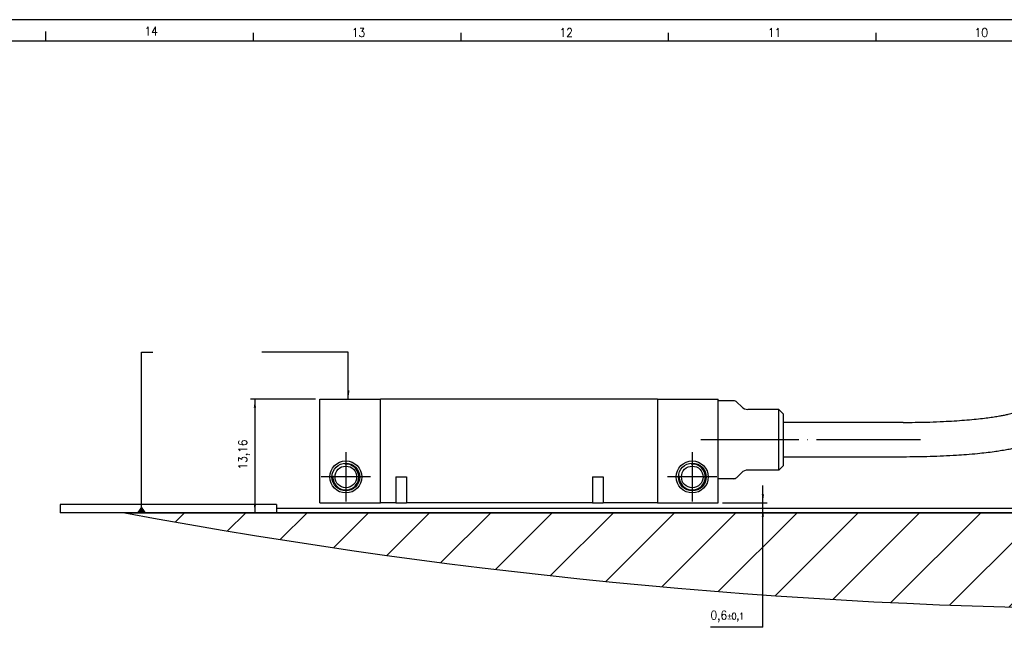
# Model space of a CAD drawing. Header units: millimetres. Extents: x -235 to 2095, y -109 to 485.
# Tile 5 of 20: x -77 to 150, y 344 to 485. Entities that reach past the tile are written whole.
import ezdxf

# ---------------------------------------------------------------- set-up
doc = ezdxf.new("R2010")
doc.units = ezdxf.units.MM
doc.linetypes.add('DOT_CENTER', pattern=[14, 12, -1, 0, -1])
doc.layers.add('1', color=7, linetype='Continuous')
doc.styles.add('CONVERTER_11', font='txt.shx', dxfattribs={"width": 0.9})
doc.dimstyles.new('ME10_DIM_13', dxfattribs={"dimtxt": 1, "dimasz": 1, "dimexe": 0.5, "dimexo": 0.5, "dimgap": 0.5, "dimtad": 1, "dimtih": 1, "dimtoh": 1, "dimdsep": 46, "dimtxsty": 'CONVERTER_11', "dimsah": 1, "dimcen": 0.09, "dimclrd": 2, "dimclre": 2, "dimclrt": 2, "dimadec": 0, "dimazin": 0, "dimtol": 1, "dimtp": 0.1, "dimtm": 0.1, "dimtfac": 0.75, "dimtdec": 0, "dimtix": 1, "dimtmove": 1, "dimatfit": 3, "dimfxl": 1, "dimtolj": 1, "dimtzin": 0, "dimarcsym": 0})
doc.dimstyles.new('ME10_DIM_14', dxfattribs={"dimtxt": 1, "dimasz": 1, "dimexe": 0.5, "dimexo": 0.5, "dimgap": 0.5, "dimtad": 1, "dimdsep": 46, "dimtxsty": 'CONVERTER_11', "dimsah": 1, "dimcen": 0.09, "dimclrd": 2, "dimclre": 2, "dimclrt": 2, "dimadec": 0, "dimazin": 0, "dimtfac": 1, "dimtdec": 4, "dimtix": 1, "dimtmove": 0, "dimatfit": 3, "dimfxl": 1, "dimtolj": 1, "dimtzin": 0, "dimarcsym": 0})
doc.dimstyles.get("Standard").update_dxf_attribs({"dimtxt": 0.18, "dimasz": 0.18, "dimexe": 0.18, "dimexo": 0.0625, "dimgap": 0.09, "dimtad": 0, "dimtih": 1, "dimtoh": 1, "dimdec": 4, "dimzin": 0, "dimdsep": 46, "dimtxsty": 'Standard', "dimcen": 0.09, "dimadec": 0, "dimazin": 0, "dimtfac": 1, "dimtdec": 4, "dimtofl": 0, "dimtmove": 0, "dimatfit": 3, "dimfxl": 1, "dimtolj": 1, "dimtzin": 0, "dimarcsym": 0})

# ---------------------------------------------------------------- blocks, each defined once
blk = doc.blocks.new('FLEJE_REGLA_EXPOSED_ADHESIVADA_1220__21', base_point=(-34, 185.42))
at = {"color": 7, "linetype": 'Continuous'}
for p, q in [((-9, 186.42), (-34, 186.42)), ((-34, 186.42), (-34, 185.42)), ((-9, 185.42), (-34, 185.42)), ((-9, 186.42), (-9, 185.98)), ((-9, 185.98), (0.5, 185.98)), ((-9, 185.98), (-9, 185.42)), ((-9, 185.48), (108.93, 185.48)), ((108.89, 185.42), (-9, 185.42)), ((0.5, 185.96), (0.5, 185.98)), ((0.5, 185.96), (2.5, 185.96)), ((0.5, 185.94), (0.5, 185.96)), ((2.5, 185.94), (0.5, 185.94)), ((2.5, 185.96), (2.5, 185.94)), ((3, 185.94), (2.5, 185.94)), ((3, 185.94), (3, 185.98)), ((3, 185.98), (4, 185.98)), ((4, 185.98), (4, 185.94)), ((4.5, 185.94), (4, 185.94)), ((4.5, 185.96), (4.5, 185.94)), ((4.5, 185.96), (6.5, 185.96)), ((6.5, 185.94), (4.5, 185.94)), ((6.5, 185.98), (6.5, 185.96)), ((6.5, 185.98), (50.5, 185.98)), ((6.5, 185.96), (6.5, 185.94)), ((50.5, 185.96), (50.5, 185.98)), ((50.5, 185.94), (50.5, 185.96)), ((50.5, 185.96), (52.5, 185.96)), ((52.5, 185.94), (50.5, 185.94)), ((52.5, 185.96), (52.5, 185.94)), ((53, 185.94), (52.5, 185.94)), ((53, 185.98), (54, 185.98)), ((53, 185.94), (53, 185.98)), ((54, 185.98), (54, 185.94)), ((54.5, 185.94), (54, 185.94)), ((54.5, 185.96), (54.5, 185.94)), ((54.5, 185.96), (56.5, 185.96)), ((56.5, 185.94), (54.5, 185.94)), ((56.5, 185.98), (56.5, 185.96)), ((56.5, 185.98), (100.5, 185.98)), ((56.5, 185.96), (56.5, 185.94))]:
    blk.add_line(p, q, dxfattribs=at)
blk = doc.blocks.new('CABEZA_REGLA_EXPOSED__23', base_point=(-4, 186.58))
at = {"color": 7, "linetype": 'Continuous'}
for p, q in [((-4, 198.58), (3, 198.58)), ((-4, 186.58), (-4, 198.58)), ((35, 198.58), (3, 198.58)), ((3, 186.58), (3, 198.58)), ((35, 198.58), (42, 198.58)), ((35, 198.58), (35, 186.58)), ((42, 198.38), (42, 198.58)), ((43.79, 198.38), (42, 198.38)), ((42, 189.38), (42, 198.38)), ((44.71, 197.67), (44.15, 198.23)), ((90.84, 198.5), (97.09, 198.5)), ((97.09, 194.52), (97.09, 198.5)), ((49, 197.38), (45.41, 197.38)), ((49, 190.38), (49, 197.38)), ((49.5, 196.88), (49, 197.38)), ((49.5, 196.88), (49.5, 190.88)), ((63.34, 195.88), (49.5, 195.88)), ((90.84, 194.5), (97.09, 194.5)), ((97.09, 194.5), (97.09, 194.52)), ((63.34, 191.88), (49.5, 191.88)), ((44.71, 190.09), (44.15, 189.53)), ((49, 190.38), (45.41, 190.38)), ((49.5, 190.88), (49, 190.38)), ((4.78, 189.58), (6.02, 189.58)), ((4.78, 189.58), (4.78, 186.58)), ((6.02, 189.58), (6.02, 186.58)), ((27.48, 189.58), (27.48, 186.58)), ((27.48, 189.58), (28.72, 189.58)), ((28.72, 189.58), (28.72, 186.58)), ((42, 186.58), (42, 189.38)), ((43.79, 189.38), (42, 189.38)), ((-4, 186.58), (3, 186.58)), ((4.78, 186.58), (3, 186.58)), ((4.78, 186.58), (6.02, 186.58)), ((27.48, 186.58), (6.02, 186.58)), ((27.48, 186.58), (28.72, 186.58)), ((35, 186.58), (28.72, 186.58)), ((35, 186.58), (42, 186.58))]:
    blk.add_line(p, q, dxfattribs=at)
for centre, radius in [((-1, 189.58), 1.85), ((-1, 189.58), 1.6), ((39, 189.58), 1.85), ((39, 189.58), 1.6), ((-1, 189.58), 1.25), ((39, 189.58), 1.25)]:
    blk.add_circle(centre, radius, dxfattribs=at)
for centre, radius, start, end in [((43.79, 197.88), 0.5, 45, 90), ((45.41, 198.38), 1, 225, 270), ((45.41, 189.38), 1, 90, 135), ((43.79, 189.88), 0.5, 270, 315)]:
    blk.add_arc(centre, radius, start, end, dxfattribs=at)
for points, knots in [([(76.46, 197.09), (76.66, 197.15), (77.11, 197.29), (77.73, 197.44), (78.34, 197.57), (78.94, 197.68), (79.61, 197.79), (80.38, 197.9), (81.25, 198.01), (82.32, 198.13), (83.48, 198.23), (85.3, 198.36), (87.74, 198.47), (89.8, 198.49), (90.84, 198.5)], [0, 0, 0, 0, 0.62921, 1.420102, 1.920735, 2.501937, 3.237484, 3.957403, 4.829088, 5.884032, 7.17488, 8.336975, 11.355926, 14.497743, 14.497743, 14.497743, 14.497743]), ([(63.34, 195.88), (63.81, 195.88), (64.84, 195.89), (66.39, 195.92), (67.89, 195.98), (69.22, 196.06), (70.41, 196.14), (71.5, 196.24), (72.46, 196.34), (73.29, 196.44), (73.98, 196.54), (74.56, 196.64), (75.05, 196.73), (75.54, 196.83), (76, 196.95), (76.33, 197.05), (76.46, 197.09)], [0, 0, 0, 0, 1.413116, 3.102191, 4.651907, 5.906161, 7.09527, 8.221899, 9.202189, 10.000254, 10.710252, 11.293708, 11.77051, 12.197773, 12.794938, 13.210054, 13.210054, 13.210054, 13.210054]), ([(90.84, 194.5), (90.32, 194.5), (89.29, 194.49), (87.82, 194.46), (86.38, 194.4), (85.02, 194.33), (83.75, 194.24), (82.65, 194.14), (81.72, 194.04), (80.91, 193.94), (80.22, 193.84), (79.63, 193.74), (79.14, 193.65), (78.65, 193.55), (78.18, 193.43), (77.86, 193.33), (77.72, 193.29)], [0, 0, 0, 0, 1.560231, 3.102192, 4.400354, 5.906162, 7.186391, 8.221899, 9.20219, 10.000254, 10.67575, 11.293709, 11.77051, 12.197773, 12.780892, 13.210055, 13.210055, 13.210055, 13.210055]), ([(77.72, 193.29), (77.52, 193.23), (77.07, 193.09), (76.45, 192.94), (75.84, 192.81), (75.24, 192.7), (74.57, 192.59), (73.78, 192.47), (72.91, 192.36), (71.84, 192.25), (70.7, 192.15), (68.88, 192.02), (66.44, 191.91), (64.39, 191.89), (63.34, 191.88)], [0, 0, 0, 0, 0.62921, 1.420102, 1.920735, 2.501937, 3.237484, 3.957403, 4.896846, 5.884032, 7.17488, 8.336975, 11.355926, 14.497743, 14.497743, 14.497743, 14.497743])]:
    blk.add_open_spline(points, degree=3, knots=knots, dxfattribs=at)
at = {"layer": '1', "color": 2, "linetype": 'DOT_CENTER'}
for p, q in [((88.84, 196.5), (99.09, 196.5)), ((45.79, 193.88), (40, 193.88)), ((46.71, 193.88), (42.15, 193.88)), ((65.34, 193.88), (43.41, 193.88)), ((-1, 192.43), (-1, 186.73)), ((39, 192.43), (39, 186.73)), ((1.85, 189.58), (-3.85, 189.58)), ((41.85, 189.58), (36.15, 189.58))]:
    blk.add_line(p, q, dxfattribs=at)
at = {"layer": '1', "color": 30, "linetype": 'Continuous'}
for centre in [(-1, 189.58), (39, 189.58)]:
    blk.add_arc(centre, 1.5, 175, 95, dxfattribs=at)
blk = doc.blocks.new('REGLA_EXPOSED_ADHESIVADA__24', base_point=(-34, 185.42))
for name, p in [('CABEZA_REGLA_EXPOSED__23', (-4, 186.58)), ('FLEJE_REGLA_EXPOSED_ADHESIVADA_1220__21', (-34, 185.42))]:
    blk.add_blockref(name, p)
blk = doc.blocks.new('EXA_1220__25', base_point=(-34, 185.42))
blk.add_blockref('REGLA_EXPOSED_ADHESIVADA__24', (-34, 185.42))
blk = doc.blocks.new('*D52')
at = {"layer": '1', "color": 2, "linetype": 'Continuous'}
for p, q in [((47.15, 172.22), (47.15, 188.58)), ((42.5, 186.58), (47.65, 186.58)), ((1, 185.98), (47.65, 185.98)), ((47.15, 172.22), (41.11, 172.22))]:
    blk.add_line(p, q, dxfattribs=at)
at = {"layer": '1', "color": 2}
for points in [[(47.02, 187.58), (47.28, 187.58), (47.15, 186.58)], [(47.28, 184.98), (47.02, 184.98), (47.15, 185.98)]]:
    blk.add_solid(points, dxfattribs=at)
at = {"layer": '1', "color": 2, "insert": (41.11, 172.82), "char_height": 1, "attachment_point": 7, "rotation": 0.0001, "line_spacing_factor": 0.60024, "style": 'CONVERTER_11'}
blk.add_mtext('\\C2;0,6\\C2;\\H0.75;{\\Fgdt;`}0,1', dxfattribs=at)
blk = doc.blocks.new('*D53')
at = {"layer": '1', "color": 2, "linetype": 'Continuous'}
for p, q in [((-4.5, 198.58), (-12, 198.58)), ((-11.5, 198.58), (-11.5, 185.42)), ((-9.5, 185.42), (-12, 185.42))]:
    blk.add_line(p, q, dxfattribs=at)
at = {"layer": '1', "color": 2}
for points in [[(-11.37, 197.58), (-11.63, 197.58), (-11.5, 198.58)], [(-11.63, 186.42), (-11.37, 186.42), (-11.5, 185.42)]]:
    blk.add_solid(points, dxfattribs=at)
at = {"layer": '1', "color": 2, "insert": (-12.1, 190.44), "char_height": 1, "attachment_point": 7, "rotation": 90, "line_spacing_factor": 0.60024, "style": 'CONVERTER_11'}
blk.add_mtext('13,16', dxfattribs=at)
blk = doc.blocks.new('Marco_a1', base_point=(184.81, 187.78))
at = {"layer": '1', "color": 2, "linetype": 'Continuous'}
for p, q in [((604.81, 484.78), (-235.19, 484.78)), ((-71.36, 482.06), (-71.36, 480.06)), ((-23.42, 481.78), (-23.42, 479.78)), ((24.52, 481.78), (24.52, 479.78)), ((72.46, 481.78), (72.46, 479.78)), ((120.4, 481.78), (120.4, 479.78))]:
    blk.add_line(p, q, dxfattribs=at)
at = {"layer": '1', "color": 7, "linetype": 'Continuous'}
blk.add_line((599.81, 479.78), (-215.19, 479.78), dxfattribs=at)
at = {"layer": '1', "color": 2, "char_height": 2, "attachment_point": 4, "line_spacing_factor": 1.20048, "style": 'CONVERTER_11'}
for s, insert in [('14', (-48.52, 482.14)), ('13', (-0.6, 481.8)), ('12', (47.35, 481.8)), ('11', (95.45, 481.8)), ('10', (143.2, 481.8))]:
    blk.add_mtext(s, dxfattribs=dict(at, insert=insert))
blk = doc.blocks.new('Top', base_point=(184.81, 187.78))
blk.add_blockref('Marco_a1', (184.81, 187.78))
blk = doc.blocks.new('_dummy_frame__38', base_point=(-235.19, -174.57))
blk.add_blockref('Top', (184.81, 187.78))
blk = doc.blocks.new('_dummy_frame__39', base_point=(-346.5, -309.51))
at = {"layer": '1'}
blk.add_blockref('_dummy_frame__38', (-235.19, -174.57), dxfattribs=at)
blk = doc.blocks.new('Inferior1', base_point=(54, 192))
at = {"layer": '1', "linetype": 'Continuous'}
h = blk.add_hatch(dxfattribs=at)
h.set_pattern_fill('_USER', color=3, scale=5, angle=45, pattern_type=0)
h.set_pattern_definition([(45, (0, 0), (-3.53553, 3.53553), [])])
edge = h.paths.add_edge_path()
edge.add_line((-26.5, 185.45), (214.5, 185.45))
edge.add_arc((94, 830.571), 656.279, 259.419838, 280.580162, ccw=False)
at = {"layer": '1', "color": 7, "linetype": 'Continuous'}
blk.add_line((-26.5, 185.45), (214.5, 185.45), dxfattribs=at)
blk.add_arc((94, 830.571), 656.279, 259.419838, 280.580162, dxfattribs=at)
at = {"layer": '1', "color": 2}
for points in [[(-0.845, 199.58), (-0.582, 199.58), (-0.713, 198.58)], [(-24.588, 186.2), (-25.118, 185.45), (-24.057, 185.45)]]:
    blk.add_solid(points, dxfattribs=at)
blk.add_blockref('EXA_1220__25', (-34, 185.42))
at = {"layer": '1'}
dim = blk.add_linear_dim(base=(-11.5, 198.58), p1=(-9, 185.42), p2=(-4, 198.58), angle=90, dimstyle='ME10_DIM_14', dxfattribs=at)
dim.commit()
dim.dimension.update_dxf_attribs({"geometry": '*D53', "text_midpoint": (-12.55, 191.97), "text_rotation": 90})
dim = blk.add_linear_dim(base=(47.147, 185.98), p1=(42, 186.58), p2=(0.5, 185.98), angle=90, dimstyle='ME10_DIM_13', dxfattribs=at)
dim.commit()
dim.dimension.update_dxf_attribs({"geometry": '*D52', "text_midpoint": (43.129, 173.268), "dimtype": 160, "text_rotation": 0.00014})
at = {"layer": '1', "color": 2, "linetype": 'Continuous', "has_arrowhead": 0}
for points in [[(-24.588, 185.45), (-24.588, 204.007), (-23.269, 204.007)], [(-0.713, 198.58), (-0.713, 204.007), (-10.713, 204.007)]]:
    blk.add_leader(points, dimstyle='Standard', dxfattribs=at)

msp = doc.modelspace()

# ---------------------------------------------------------------- block references
at = {"xscale": 2, "yscale": 2, "zscale": 2}
msp.add_blockref('Inferior1', (108, 384), dxfattribs=at)
at = {"layer": '1'}
msp.add_blockref('_dummy_frame__39', (-346.5, -309.51), dxfattribs=at)

doc.saveas('drawing.dxf')
